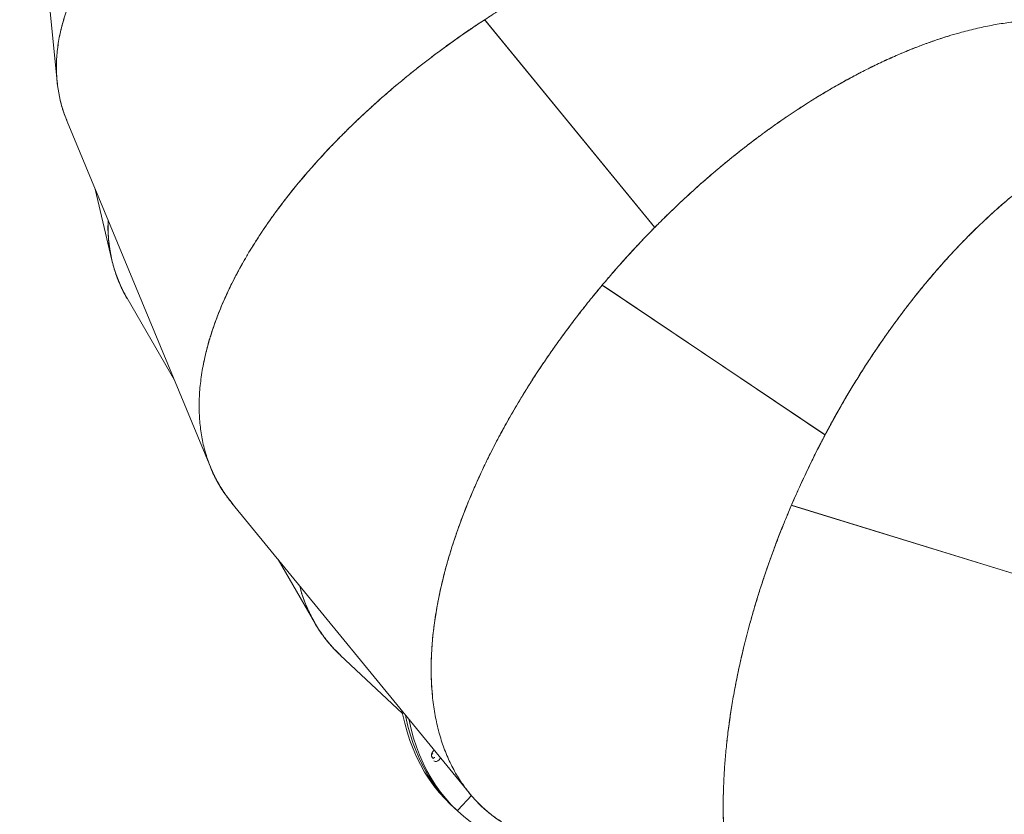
# Model space of a CAD drawing. Extents: x 5459245 to 5462690, y 5971016 to 5972523.
# Tile 41 of 136: x 5462441.107 to 5462441.854, y 5972213.203 to 5972213.806. Entities that reach past the tile are written whole.
import ezdxf

# ---------------------------------------------------------------- set-up
doc = ezdxf.new("R2010")
doc.units = 0
doc.layers.add('A_MAŁA ARCHITEKTURA', color=195, linetype='CONTINUOUS', lineweight=9)

# ---------------------------------------------------------------- blocks, each defined once
blk = doc.blocks.new('MEGA')
at = {"layer": 'A_MAŁA ARCHITEKTURA'}
for p, q in [((5462443.33183, 5972219.85846), (5462443.10554, 5972219.68589)), ((5462443.08386, 5972219.66366), (5462442.91704, 5972219.4331)), ((5462443.05128, 5972219.61863), (5462443.01201, 5972219.57958)), ((5462442.9934, 5972219.55467), (5462442.95924, 5972219.49142)), ((5462443.31551, 5972219.43441), (5462443.24887, 5972219.24197)), ((5462443.31516, 5972219.43341), (5462443.24892, 5972219.24213)), ((5462443.31557, 5972219.43438), (5462443.24893, 5972219.24195)), ((5462443.31517, 5972219.43342), (5462443.31551, 5972219.43441)), ((5462442.90271, 5972219.40555), (5462442.80958, 5972219.13665)), ((5462442.88455, 5972219.35312), (5462442.85819, 5972219.30432)), ((5462442.84757, 5972219.27511), (5462442.83457, 5972219.21171)), ((5462443.19069, 5972219.25297), (5462443.18246, 5972219.04948)), ((5462443.19076, 5972219.25296), (5462443.18252, 5972219.04948)), ((5462443.19065, 5972219.25192), (5462443.19069, 5972219.25297)), ((5462443.19065, 5972219.25191), (5462443.18247, 5972219.04965)), ((5462443.24922, 5972219.243), (5462443.24933, 5972219.24311)), ((5462443.24926, 5972219.2431), (5462443.24937, 5972219.24321)), ((5462443.24937, 5972219.24344), (5462443.24948, 5972219.24355)), ((5462442.79339, 5972219.13736), (5462442.79407, 5972219.14068)), ((5462442.79418, 5972219.1412), (5462442.79349, 5972219.13787)), ((5462442.79403, 5972219.14046), (5462442.79407, 5972219.14068)), ((5462442.79407, 5972219.14068), (5462442.79475, 5972219.14401)), ((5462442.79407, 5972219.14068), (5462442.79407, 5972219.14069)), ((5462442.79486, 5972219.14452), (5462442.79418, 5972219.1412)), ((5462442.79475, 5972219.14401), (5462442.79476, 5972219.14402)), ((5462442.80894, 5972219.13443), (5462442.79393, 5972219.13751)), ((5462443.18251, 5972219.05068), (5462443.18258, 5972219.05082)), ((5462443.18252, 5972219.05103), (5462443.18259, 5972219.05117)), ((5462443.1825, 5972219.05057), (5462443.18257, 5972219.0507)), ((5462443.12359, 5972219.04321), (5462443.17447, 5972218.84601)), ((5462443.12385, 5972219.0422), (5462443.12359, 5972219.04321)), ((5462443.12365, 5972219.04322), (5462443.17453, 5972218.84604)), ((5462443.12385, 5972219.04218), (5462443.17442, 5972218.84618))]:
    blk.add_line(p, q, dxfattribs=at)
at = {"layer": 'A_MAŁA ARCHITEKTURA', "flags": 128}
for points in [[(5462442.79418, 5972219.1412), (5462442.79562, 5972219.14728), (5462442.79741, 5972219.15328), (5462442.79954, 5972219.15921), (5462442.802, 5972219.16505), (5462442.8048, 5972219.1708), (5462442.80794, 5972219.17645), (5462442.8114, 5972219.182), (5462442.81519, 5972219.18744), (5462442.81931, 5972219.19278), (5462442.82374, 5972219.198), (5462442.8285, 5972219.2031), (5462442.83356, 5972219.20808), (5462442.83467, 5972219.20911)], [(5462442.79418, 5972219.1412), (5462442.79562, 5972219.14728), (5462442.79741, 5972219.15328), (5462442.79954, 5972219.15921), (5462442.802, 5972219.16505), (5462442.8048, 5972219.1708), (5462442.80794, 5972219.17645), (5462442.8114, 5972219.182), (5462442.81519, 5972219.18744), (5462442.81931, 5972219.19278), (5462442.82374, 5972219.198), (5462442.8285, 5972219.2031), (5462442.83356, 5972219.20808), (5462442.83467, 5972219.20911)], [(5462442.79486, 5972219.14452), (5462442.7963, 5972219.1506), (5462442.79809, 5972219.15661), (5462442.80022, 5972219.16253), (5462442.80268, 5972219.16837), (5462442.80548, 5972219.17412), (5462442.80862, 5972219.17977), (5462442.81208, 5972219.18532), (5462442.81587, 5972219.19077), (5462442.81999, 5972219.1961), (5462442.82443, 5972219.20133), (5462442.82918, 5972219.20643), (5462442.83425, 5972219.2114), (5462442.83605, 5972219.21307)], [(5462442.79349, 5972219.13787), (5462442.79494, 5972219.14395), (5462442.79673, 5972219.14996), (5462442.79886, 5972219.15588), (5462442.80132, 5972219.16172), (5462442.80412, 5972219.16747), (5462442.80725, 5972219.17312), (5462442.81072, 5972219.17867), (5462442.81451, 5972219.18412), (5462442.81863, 5972219.18946), (5462442.82306, 5972219.19468), (5462442.82782, 5972219.19978), (5462442.83288, 5972219.20475), (5462442.8333, 5972219.20515)], [(5462442.82089, 5972219.16932), (5462442.8203, 5972219.16938), (5462442.81908, 5972219.16965), (5462442.81798, 5972219.1701), (5462442.81709, 5972219.17069), (5462442.81652, 5972219.17137), (5462442.8163, 5972219.17205), (5462442.81647, 5972219.17268)], [(5462442.81855, 5972219.17596), (5462442.81911, 5972219.17647), (5462442.81998, 5972219.17681), (5462442.82107, 5972219.17695), (5462442.82229, 5972219.17688), (5462442.82342, 5972219.17662)], [(5462442.79339, 5972219.13736), (5462442.79231, 5972219.1312), (5462442.79158, 5972219.12498), (5462442.79119, 5972219.1187), (5462442.79115, 5972219.11236), (5462442.79145, 5972219.10597), (5462442.79209, 5972219.09955), (5462442.79308, 5972219.09308), (5462442.79441, 5972219.08658), (5462442.79609, 5972219.08006), (5462442.7981, 5972219.07352), (5462442.80045, 5972219.06696), (5462442.80206, 5972219.06293)], [(5462442.79393, 5972219.13751), (5462442.79383, 5972219.13753), (5462442.79374, 5972219.13753), (5462442.79365, 5972219.13753), (5462442.79357, 5972219.13751), (5462442.7935, 5972219.13748), (5462442.79345, 5972219.13745), (5462442.79341, 5972219.13741), (5462442.79339, 5972219.13736)], [(5462442.79349, 5972219.13787), (5462442.79349, 5972219.13782), (5462442.79351, 5972219.13777), (5462442.79355, 5972219.13771), (5462442.7936, 5972219.13766), (5462442.79367, 5972219.13761), (5462442.79375, 5972219.13757), (5462442.79384, 5972219.13754), (5462442.79393, 5972219.13751)]]:
    blk.add_lwpolyline(points, dxfattribs=at)
at = {"layer": 'A_MAŁA ARCHITEKTURA'}
for centre, radius, start, end in [((5462442.9242, 5972219.10646), 0.12645, 146.66372, 148.42138), ((5462442.82168, 5972219.17874), 0.00611, 226.5352, 273.35849), ((5462442.8226, 5972219.18312), 0.00715, 244.44869, 274.81816)]:
    blk.add_arc(centre, radius, start, end, dxfattribs=at)
for points, knots in [([(5462443.5298, 5972219.53074), (5462443.52901, 5972219.53158), (5462443.52711, 5972219.53358), (5462443.52378, 5972219.53704), (5462443.51951, 5972219.54142), (5462443.51528, 5972219.54568), (5462443.51132, 5972219.5496), (5462443.50789, 5972219.55295), (5462443.50443, 5972219.55629), (5462443.50112, 5972219.55944), (5462443.49809, 5972219.56229), (5462443.49376, 5972219.56632), (5462443.48825, 5972219.57135), (5462443.48176, 5972219.57712), (5462443.4752, 5972219.58283), (5462443.46834, 5972219.58866), (5462443.46101, 5972219.59471), (5462443.45391, 5972219.60042), (5462443.44672, 5972219.60605), (5462443.43938, 5972219.61164), (5462443.43187, 5972219.61721), (5462443.42453, 5972219.62249), (5462443.41632, 5972219.62824), (5462443.40722, 5972219.63439), (5462443.39724, 5972219.64087), (5462443.38745, 5972219.64696), (5462443.37788, 5972219.65268), (5462443.36853, 5972219.65803), (5462443.35911, 5972219.66319), (5462443.34977, 5972219.66808), (5462443.34048, 5972219.6727), (5462443.33152, 5972219.67695), (5462443.32272, 5972219.68091), (5462443.31407, 5972219.6846), (5462443.30559, 5972219.68802), (5462443.29496, 5972219.69205), (5462443.2823, 5972219.69643), (5462443.26775, 5972219.70082), (5462443.25367, 5972219.70445), (5462443.23981, 5972219.70738), (5462443.2262, 5972219.70962), (5462443.21284, 5972219.71112), (5462443.2, 5972219.71188), (5462443.18694, 5972219.71192), (5462443.17376, 5972219.71109), (5462443.16058, 5972219.70927), (5462443.14811, 5972219.7065), (5462443.13632, 5972219.70278), (5462443.12525, 5972219.69813), (5462443.11496, 5972219.69256), (5462443.10546, 5972219.68609), (5462443.09682, 5972219.67873), (5462443.08927, 5972219.67091), (5462443.08506, 5972219.66515), (5462443.08309, 5972219.66246)], [0, 0, 0, 0, 0.005253, 0.012509, 0.021769, 0.033031, 0.039729, 0.046977, 0.054775, 0.061542, 0.067691, 0.073616, 0.088382, 0.101539, 0.113087, 0.127966, 0.142587, 0.156516, 0.169755, 0.184606, 0.199078, 0.213119, 0.22673, 0.246014, 0.264862, 0.283272, 0.301247, 0.318785, 0.335886, 0.354267, 0.37138, 0.388261, 0.404908, 0.421324, 0.437507, 0.453457, 0.482483, 0.511051, 0.539162, 0.566816, 0.595611, 0.624102, 0.652289, 0.680175, 0.712862, 0.745309, 0.777517, 0.809807, 0.842276, 0.874636, 0.906888, 0.93926, 0.971643, 1, 1, 1, 1]), ([(5462443.48741, 5972219.57208), (5462443.48422, 5972219.57491), (5462443.47809, 5972219.58037), (5462443.46911, 5972219.58801), (5462443.46026, 5972219.59533), (5462443.45117, 5972219.60259), (5462443.44174, 5972219.60988), (5462443.43205, 5972219.61709), (5462443.42299, 5972219.62359), (5462443.41447, 5972219.62949), (5462443.4068, 5972219.63465), (5462443.39926, 5972219.63956), (5462443.39187, 5972219.64422), (5462443.3846, 5972219.64867), (5462443.37727, 5972219.65302), (5462443.36842, 5972219.65809), (5462443.35813, 5972219.66374), (5462443.3466, 5972219.6697), (5462443.33531, 5972219.6752), (5462443.32429, 5972219.68024), (5462443.31332, 5972219.68493), (5462443.30251, 5972219.68923), (5462443.29182, 5972219.69315), (5462443.28147, 5972219.69664), (5462443.27133, 5972219.69975), (5462443.26144, 5972219.70247), (5462443.24949, 5972219.70539), (5462443.23567, 5972219.70817), (5462443.22019, 5972219.71041), (5462443.20527, 5972219.71169), (5462443.19085, 5972219.71202), (5462443.17694, 5972219.71138), (5462443.16367, 5972219.70979), (5462443.15104, 5972219.70725), (5462443.13908, 5972219.70376), (5462443.12781, 5972219.69932), (5462443.11734, 5972219.69397), (5462443.10766, 5972219.68772), (5462443.09881, 5972219.68056), (5462443.09076, 5972219.67262), (5462443.08616, 5972219.66663), (5462443.08386, 5972219.66366)], [0, 0, 0, 0, 0.021397, 0.041159, 0.059286, 0.079279, 0.100059, 0.119873, 0.141022, 0.157417, 0.173464, 0.189163, 0.204514, 0.219516, 0.234399, 0.250097, 0.274427, 0.298304, 0.321726, 0.344696, 0.367213, 0.390612, 0.41307, 0.435257, 0.457173, 0.478819, 0.500193, 0.536512, 0.572356, 0.607726, 0.643316, 0.679262, 0.714914, 0.750273, 0.786186, 0.821948, 0.857562, 0.893189, 0.928925, 0.964647, 1, 1, 1, 1]), ([(5462442.9929, 5972219.55359), (5462442.9945, 5972219.5565), (5462442.99793, 5972219.56275), (5462443.00441, 5972219.57147), (5462443.01171, 5972219.57955), (5462443.01954, 5972219.58658), (5462443.02754, 5972219.59267), (5462443.03342, 5972219.59619), (5462443.03629, 5972219.59792)], [0, 0, 0, 0, 0.159946, 0.343143, 0.526275, 0.685889, 0.845971, 1, 1, 1, 1]), ([(5462443.03614, 5972219.5977), (5462443.03496, 5972219.59707), (5462443.03023, 5972219.59452), (5462443.02284, 5972219.58921), (5462443.014, 5972219.5818), (5462443.00611, 5972219.57356), (5462442.99928, 5972219.56452), (5462442.99509, 5972219.55817), (5462442.99341, 5972219.55469), (5462442.9934, 5972219.55467)], [0, 0, 0, 0, 0.061991, 0.248946, 0.435963, 0.623557, 0.811076, 0.998531, 1, 1, 1, 1]), ([(5462443.31551, 5972219.43441), (5462443.31207, 5972219.43601), (5462443.30542, 5972219.43909), (5462443.29576, 5972219.44336), (5462443.28632, 5972219.44737), (5462443.27683, 5972219.45125), (5462443.26719, 5972219.45502), (5462443.25755, 5972219.45863), (5462443.24775, 5972219.46213), (5462443.23692, 5972219.46581), (5462443.22528, 5972219.46953), (5462443.21316, 5972219.47314), (5462443.20146, 5972219.47638), (5462443.18974, 5972219.47938), (5462443.17615, 5972219.48256), (5462443.1608, 5972219.48574), (5462443.14426, 5972219.48862), (5462443.12801, 5972219.49091), (5462443.11196, 5972219.49263), (5462443.09611, 5972219.49376), (5462443.08081, 5972219.49427), (5462443.06587, 5972219.49419), (5462443.05061, 5972219.49347), (5462443.03515, 5972219.492), (5462443.01977, 5972219.48969), (5462443.0051, 5972219.48661), (5462442.99116, 5972219.48274), (5462442.97806, 5972219.47813), (5462442.9658, 5972219.47277), (5462442.95443, 5972219.46668), (5462442.94398, 5972219.45988), (5462442.93451, 5972219.4524), (5462442.92602, 5972219.44425), (5462442.91854, 5972219.43545), (5462442.91213, 5972219.42605), (5462442.90673, 5972219.41613), (5462442.90405, 5972219.40907), (5462442.90271, 5972219.40555)], [0, 0, 0, 0, 0.01904, 0.036734, 0.053082, 0.070709, 0.088524, 0.1056, 0.123167, 0.141744, 0.164471, 0.1865, 0.20783, 0.228463, 0.250884, 0.282869, 0.313978, 0.344212, 0.375844, 0.407461, 0.438481, 0.468939, 0.500764, 0.536629, 0.571957, 0.607659, 0.64359, 0.679154, 0.71464, 0.750554, 0.786249, 0.821726, 0.857539, 0.893277, 0.928938, 0.964584, 1, 1, 1, 1]), ([(5462442.98049, 5972219.4788), (5462442.98305, 5972219.47976), (5462442.98891, 5972219.48198), (5462442.99874, 5972219.48488), (5462443.00983, 5972219.48765), (5462443.02152, 5972219.48994), (5462443.03364, 5972219.49176), (5462443.04468, 5972219.49293), (5462443.05444, 5972219.49363), (5462443.06291, 5972219.49403), (5462443.07161, 5972219.49423), (5462443.08054, 5972219.49421), (5462443.08969, 5972219.49398), (5462443.09964, 5972219.4935), (5462443.11043, 5972219.49272), (5462443.12215, 5972219.49156), (5462443.13424, 5972219.49006), (5462443.1467, 5972219.48819), (5462443.15921, 5972219.486), (5462443.17072, 5972219.4837), (5462443.1812, 5972219.48139), (5462443.19093, 5972219.47907), (5462443.20093, 5972219.47651), (5462443.21118, 5972219.4737), (5462443.2217, 5972219.47062), (5462443.23084, 5972219.46776), (5462443.23851, 5972219.46526), (5462443.24457, 5972219.46321), (5462443.2506, 5972219.46111), (5462443.25668, 5972219.45893), (5462443.2629, 5972219.45663), (5462443.2692, 5972219.45423), (5462443.27492, 5972219.45199), (5462443.28005, 5972219.44993), (5462443.28466, 5972219.44804), (5462443.28941, 5972219.44605), (5462443.2943, 5972219.44397), (5462443.29933, 5972219.44178), (5462443.30413, 5972219.43964), (5462443.30882, 5972219.43752), (5462443.31352, 5972219.43535), (5462443.3187, 5972219.43291), (5462443.32437, 5972219.43018), (5462443.33053, 5972219.42716), (5462443.33731, 5972219.42374), (5462443.34416, 5972219.42019), (5462443.35062, 5972219.41675), (5462443.35613, 5972219.41376), (5462443.36082, 5972219.41116), (5462443.3647, 5972219.40898), (5462443.36701, 5972219.40767), (5462443.36803, 5972219.40708)], [0, 0, 0, 0, 0.027644, 0.063341, 0.099386, 0.135779, 0.172522, 0.208594, 0.231892, 0.255416, 0.279164, 0.303137, 0.327336, 0.351761, 0.380838, 0.410454, 0.440608, 0.471301, 0.502533, 0.531977, 0.554648, 0.577845, 0.601565, 0.625811, 0.650581, 0.675876, 0.69031, 0.704614, 0.718536, 0.732806, 0.747423, 0.762388, 0.777251, 0.787774, 0.798645, 0.809864, 0.821432, 0.833347, 0.845611, 0.855642, 0.866834, 0.879235, 0.892845, 0.907665, 0.923694, 0.942082, 0.957597, 0.971147, 0.98273, 0.992348, 1, 1, 1, 1]), ([(5462442.90231, 5972219.40419), (5462442.90342, 5972219.40733), (5462442.90578, 5972219.41407), (5462442.91082, 5972219.42369), (5462442.915, 5972219.43058), (5462442.91771, 5972219.43395), (5462442.91802, 5972219.43434)], [0, 0, 0, 0, 0.291492, 0.624384, 0.957156, 1, 1, 1, 1]), ([(5462442.84753, 5972219.27445), (5462442.84818, 5972219.27752), (5462442.84963, 5972219.28432), (5462442.85327, 5972219.29437), (5462442.85812, 5972219.30465), (5462442.86418, 5972219.31442), (5462442.87013, 5972219.32243), (5462442.87448, 5972219.32697), (5462442.87606, 5972219.32862)], [0, 0, 0, 0, 0.153384, 0.338988, 0.52465, 0.709859, 0.894848, 1, 1, 1, 1]), ([(5462442.87607, 5972219.32865), (5462442.87513, 5972219.3277), (5462442.87134, 5972219.32389), (5462442.86579, 5972219.31668), (5462442.85946, 5972219.30703), (5462442.85429, 5972219.29687), (5462442.85036, 5972219.28625), (5462442.84818, 5972219.27896), (5462442.84758, 5972219.27514), (5462442.84758, 5972219.27511)], [0, 0, 0, 0, 0.062113, 0.249014, 0.435977, 0.623517, 0.810982, 0.998383, 1, 1, 1, 1]), ([(5462443.19069, 5972219.25297), (5462443.18845, 5972219.25329), (5462443.18386, 5972219.25395), (5462443.17693, 5972219.25487), (5462443.16998, 5972219.25572), (5462443.16323, 5972219.25649), (5462443.15674, 5972219.25716), (5462443.15042, 5972219.25776), (5462443.14414, 5972219.25829), (5462443.13788, 5972219.25877), (5462443.13168, 5972219.25919), (5462443.12562, 5972219.25954), (5462443.11971, 5972219.25983), (5462443.11387, 5972219.26007), (5462443.10436, 5972219.26038), (5462443.09138, 5972219.26057), (5462443.07526, 5972219.2604), (5462443.05989, 5972219.25985), (5462443.04416, 5972219.25889), (5462443.02784, 5972219.25744), (5462443.01099, 5972219.2554), (5462442.9947, 5972219.25289), (5462442.97895, 5972219.24991), (5462442.96358, 5972219.24645), (5462442.9486, 5972219.24247), (5462442.9343, 5972219.23806), (5462442.91997, 5972219.23299), (5462442.90566, 5972219.22715), (5462442.89155, 5972219.22047), (5462442.87841, 5972219.21328), (5462442.86622, 5972219.20558), (5462442.85499, 5972219.19737), (5462442.84479, 5972219.18869), (5462442.83567, 5972219.17959), (5462442.82764, 5972219.17007), (5462442.82071, 5972219.16015), (5462442.81494, 5972219.1499), (5462442.81033, 5972219.13934), (5462442.80691, 5972219.12848), (5462442.8046, 5972219.11742), (5462442.80408, 5972219.10988), (5462442.80381, 5972219.10613)], [0, 0, 0, 0, 0.011332, 0.023248, 0.035104, 0.046517, 0.057489, 0.068018, 0.078611, 0.089378, 0.099925, 0.11025, 0.120353, 0.130236, 0.140245, 0.169371, 0.19753, 0.224721, 0.250945, 0.282177, 0.314113, 0.345267, 0.375638, 0.406975, 0.438679, 0.469853, 0.500498, 0.536369, 0.572335, 0.60784, 0.643202, 0.679212, 0.714937, 0.750378, 0.786142, 0.821935, 0.857587, 0.89318, 0.928912, 0.964638, 1, 1, 1, 1]), ([(5462442.85712, 5972219.19871), (5462442.85929, 5972219.20038), (5462442.86426, 5972219.2042), (5462442.87284, 5972219.20981), (5462442.88266, 5972219.21566), (5462442.89319, 5972219.22123), (5462442.90427, 5972219.22647), (5462442.9145, 5972219.23078), (5462442.92364, 5972219.23428), (5462442.93164, 5972219.2371), (5462442.93991, 5972219.2398), (5462442.94846, 5972219.24237), (5462442.95729, 5972219.24479), (5462442.96695, 5972219.2472), (5462442.97751, 5972219.24957), (5462442.98906, 5972219.25185), (5462443.00107, 5972219.2539), (5462443.01354, 5972219.25571), (5462443.02615, 5972219.25722), (5462443.03704, 5972219.25827), (5462443.04606, 5972219.25897), (5462443.05346, 5972219.25946), (5462443.06104, 5972219.25986), (5462443.0688, 5972219.26017), (5462443.07675, 5972219.26039), (5462443.08487, 5972219.2605), (5462443.09318, 5972219.26052), (5462443.10365, 5972219.26039), (5462443.11653, 5972219.26002), (5462443.13162, 5972219.25924), (5462443.14351, 5972219.25836), (5462443.15193, 5972219.25761), (5462443.1571, 5972219.25712), (5462443.16241, 5972219.25657), (5462443.16787, 5972219.25597), (5462443.17334, 5972219.25532), (5462443.17851, 5972219.25466), (5462443.18349, 5972219.254), (5462443.18858, 5972219.25328), (5462443.19419, 5972219.25245), (5462443.20037, 5972219.25149), (5462443.2071, 5972219.25037), (5462443.21454, 5972219.24906), (5462443.22209, 5972219.24765), (5462443.22926, 5972219.24623), (5462443.23542, 5972219.24496), (5462443.24069, 5972219.24382), (5462443.24507, 5972219.24284), (5462443.2477, 5972219.24224), (5462443.24887, 5972219.24197)], [0, 0, 0, 0, 0.027644, 0.063341, 0.099386, 0.13578, 0.172522, 0.208595, 0.231893, 0.255416, 0.279165, 0.303138, 0.327337, 0.351762, 0.38084, 0.410456, 0.44061, 0.471303, 0.502534, 0.531978, 0.548934, 0.566184, 0.583729, 0.601569, 0.619704, 0.638134, 0.65686, 0.675881, 0.708576, 0.742974, 0.776038, 0.787061, 0.798395, 0.810038, 0.821992, 0.834255, 0.845899, 0.855923, 0.866968, 0.879249, 0.892766, 0.90752, 0.923511, 0.941739, 0.957269, 0.970859, 0.982512, 0.992225, 1, 1, 1, 1]), ([(5462443.53971, 5972219.06962), (5462443.53829, 5972219.07198), (5462443.53505, 5972219.07736), (5462443.5291, 5972219.08574), (5462443.52209, 5972219.09477), (5462443.51432, 5972219.1038), (5462443.50591, 5972219.11273), (5462443.49796, 5972219.12047), (5462443.49072, 5972219.12706), (5462443.48432, 5972219.13261), (5462443.4776, 5972219.13814), (5462443.47057, 5972219.14365), (5462443.46324, 5972219.14913), (5462443.45513, 5972219.1549), (5462443.44615, 5972219.16097), (5462443.43623, 5972219.1673), (5462443.4258, 5972219.1736), (5462443.41485, 5972219.17983), (5462443.40366, 5972219.18584), (5462443.39391, 5972219.19079), (5462443.38577, 5972219.19475), (5462443.37906, 5972219.1979), (5462443.37215, 5972219.20104), (5462443.36503, 5972219.20416), (5462443.35771, 5972219.20727), (5462443.35019, 5972219.21034), (5462443.34247, 5972219.21338), (5462443.33267, 5972219.21709), (5462443.32054, 5972219.22145), (5462443.30621, 5972219.22623), (5462443.29416, 5972219.22995), (5462443.28469, 5972219.23272), (5462443.27757, 5972219.23472), (5462443.27031, 5972219.23668), (5462443.26344, 5972219.23845), (5462443.25749, 5972219.23993), (5462443.25228, 5972219.24118), (5462443.24726, 5972219.24235), (5462443.24189, 5972219.24356), (5462443.23617, 5972219.2448), (5462443.22982, 5972219.24612), (5462443.22297, 5972219.24748), (5462443.21581, 5972219.24883), (5462443.20907, 5972219.25003), (5462443.20306, 5972219.25104), (5462443.19807, 5972219.25185), (5462443.19408, 5972219.25246), (5462443.19175, 5972219.25281), (5462443.19076, 5972219.25296)], [0, 0, 0, 0, 0.027831, 0.063523, 0.099562, 0.135948, 0.172683, 0.208747, 0.232041, 0.255559, 0.279303, 0.303272, 0.327467, 0.351887, 0.380958, 0.410568, 0.440717, 0.471404, 0.50263, 0.532068, 0.549019, 0.566266, 0.583808, 0.601644, 0.619776, 0.638203, 0.656926, 0.675943, 0.708631, 0.743023, 0.77608, 0.791596, 0.80772, 0.824452, 0.840664, 0.853951, 0.864345, 0.875491, 0.88739, 0.900041, 0.913444, 0.929426, 0.945301, 0.960657, 0.973804, 0.984744, 0.993476, 1, 1, 1, 1]), ([(5462443.24893, 5972219.24195), (5462443.25309, 5972219.24097), (5462443.26108, 5972219.23908), (5462443.27249, 5972219.23611), (5462443.28356, 5972219.23306), (5462443.29473, 5972219.22979), (5462443.3061, 5972219.22624), (5462443.3176, 5972219.22243), (5462443.32781, 5972219.21885), (5462443.33689, 5972219.21551), (5462443.34457, 5972219.21256), (5462443.35204, 5972219.20959), (5462443.35929, 5972219.20661), (5462443.36633, 5972219.2036), (5462443.37315, 5972219.20059), (5462443.37977, 5972219.19757), (5462443.38816, 5972219.19361), (5462443.39821, 5972219.18866), (5462443.40971, 5972219.18264), (5462443.42069, 5972219.17655), (5462443.43114, 5972219.17041), (5462443.44128, 5972219.16412), (5462443.45101, 5972219.15773), (5462443.46035, 5972219.15123), (5462443.46916, 5972219.14475), (5462443.4775, 5972219.13823), (5462443.48436, 5972219.1326), (5462443.4883, 5972219.12912), (5462443.48973, 5972219.12785)], [0, 0, 0, 0, 0.043566, 0.083797, 0.120695, 0.161398, 0.203703, 0.244039, 0.287392, 0.316933, 0.345954, 0.374454, 0.402434, 0.429894, 0.456833, 0.483252, 0.509151, 0.558682, 0.60729, 0.654974, 0.701736, 0.747575, 0.795212, 0.840933, 0.886101, 0.930718, 0.974783, 1, 1, 1, 1]), ([(5462442.80382, 5972219.10471), (5462442.80397, 5972219.10804), (5462442.80429, 5972219.11517), (5462442.80634, 5972219.12584), (5462442.80835, 5972219.13365), (5462442.80998, 5972219.13766), (5462442.81016, 5972219.13813)], [0, 0, 0, 0, 0.291331, 0.624039, 0.956627, 1, 1, 1, 1]), ([(5462443.51069, 5972218.96846), (5462443.50864, 5972218.97031), (5462443.50398, 5972218.97453), (5462443.49587, 5972218.98083), (5462443.48655, 5972218.98746), (5462443.4765, 5972218.99386), (5462443.46588, 5972218.99997), (5462443.45603, 5972219.00509), (5462443.4472, 5972219.00931), (5462443.43946, 5972219.01277), (5462443.43143, 5972219.01613), (5462443.42311, 5972219.01938), (5462443.4145, 5972219.0225), (5462443.40507, 5972219.02569), (5462443.39473, 5972219.0289), (5462443.38341, 5972219.0321), (5462443.3716, 5972219.03511), (5462443.35931, 5972219.03792), (5462443.34687, 5972219.04045), (5462443.3361, 5972219.04237), (5462443.32716, 5972219.0438), (5462443.31983, 5972219.04488), (5462443.31231, 5972219.0459), (5462443.30459, 5972219.04683), (5462443.29669, 5972219.04769), (5462443.2886, 5972219.04846), (5462443.28033, 5972219.04914), (5462443.27104, 5972219.04978), (5462443.26063, 5972219.05035), (5462443.24896, 5972219.05078), (5462443.23727, 5972219.05101), (5462443.22556, 5972219.05105), (5462443.21374, 5972219.05089), (5462443.20179, 5972219.05052), (5462443.19201, 5972219.05006), (5462443.18455, 5972219.04962), (5462443.1793, 5972219.04927), (5462443.17462, 5972219.04893), (5462443.17027, 5972219.04858), (5462443.1657, 5972219.04819), (5462443.1601, 5972219.04768), (5462443.15288, 5972219.04695), (5462443.14487, 5972219.04605), (5462443.13678, 5972219.04505), (5462443.12987, 5972219.04412), (5462443.12561, 5972219.0435), (5462443.12365, 5972219.04322)], [0, 0, 0, 0, 0.027831, 0.063523, 0.099562, 0.135948, 0.172683, 0.208747, 0.232041, 0.255559, 0.279303, 0.303272, 0.327466, 0.351886, 0.380958, 0.410568, 0.440717, 0.471404, 0.50263, 0.532068, 0.549019, 0.566266, 0.583807, 0.601644, 0.619776, 0.638203, 0.656925, 0.675943, 0.700807, 0.726669, 0.753529, 0.778063, 0.803687, 0.830913, 0.85603, 0.867429, 0.879423, 0.890226, 0.897858, 0.907748, 0.919895, 0.934299, 0.954786, 0.972077, 0.987148, 1, 1, 1, 1]), ([(5462443.18252, 5972219.04948), (5462443.18679, 5972219.04974), (5462443.19498, 5972219.05024), (5462443.20677, 5972219.05069), (5462443.21824, 5972219.05097), (5462443.22988, 5972219.05106), (5462443.2418, 5972219.05095), (5462443.25391, 5972219.05063), (5462443.26471, 5972219.05015), (5462443.27437, 5972219.04956), (5462443.28258, 5972219.04896), (5462443.29058, 5972219.04828), (5462443.29839, 5972219.04751), (5462443.30599, 5972219.04667), (5462443.3134, 5972219.04575), (5462443.3206, 5972219.04477), (5462443.32979, 5972219.04341), (5462443.34083, 5972219.04157), (5462443.35358, 5972219.03912), (5462443.36585, 5972219.03647), (5462443.37763, 5972219.03361), (5462443.38915, 5972219.03052), (5462443.40032, 5972219.02721), (5462443.41114, 5972219.02368), (5462443.42144, 5972219.02002), (5462443.43131, 5972219.01618), (5462443.4395, 5972219.01278), (5462443.44428, 5972219.01058), (5462443.44601, 5972219.00978)], [0, 0, 0, 0, 0.043565, 0.083797, 0.120695, 0.161397, 0.203702, 0.244039, 0.287392, 0.316933, 0.345953, 0.374454, 0.402434, 0.429893, 0.456833, 0.483252, 0.50915, 0.558682, 0.607289, 0.654974, 0.701735, 0.747574, 0.795211, 0.840932, 0.8861, 0.930717, 0.974782, 1, 1, 1, 1]), ([(5462442.8199, 5972218.89494), (5462442.82149, 5972218.89716), (5462442.82515, 5972218.90225), (5462442.83174, 5972218.91011), (5462442.83945, 5972218.91854), (5462442.84792, 5972218.92692), (5462442.85702, 5972218.93513), (5462442.86557, 5972218.94221), (5462442.87331, 5972218.9482), (5462442.88015, 5972218.95321), (5462442.88729, 5972218.95818), (5462442.89474, 5972218.96311), (5462442.90249, 5972218.96798), (5462442.91104, 5972218.97308), (5462442.92047, 5972218.9784), (5462442.93087, 5972218.98391), (5462442.94178, 5972218.98934), (5462442.95319, 5972218.99468), (5462442.96483, 5972218.99976), (5462442.97495, 5972219.00391), (5462442.98338, 5972219.0072), (5462442.99033, 5972219.0098), (5462442.99747, 5972219.01237), (5462443.00481, 5972219.01491), (5462443.01235, 5972219.01741), (5462443.0201, 5972219.01987), (5462443.02805, 5972219.02228), (5462443.03654, 5972219.02473), (5462443.04565, 5972219.02723), (5462443.05545, 5972219.02976), (5462443.06547, 5972219.03218), (5462443.07544, 5972219.03444), (5462443.08543, 5972219.03655), (5462443.09572, 5972219.03856), (5462443.10586, 5972219.04039), (5462443.11489, 5972219.04189), (5462443.1228, 5972219.04311), (5462443.1304, 5972219.0442), (5462443.13826, 5972219.04524), (5462443.14604, 5972219.04618), (5462443.15647, 5972219.04734), (5462443.16539, 5972219.04818), (5462443.1727, 5972219.04878), (5462443.17558, 5972219.049), (5462443.17877, 5972219.04923), (5462443.1811, 5972219.04939), (5462443.18246, 5972219.04948)], [0, 0, 0, 0, 0.027644, 0.063342, 0.099386, 0.13578, 0.172523, 0.208595, 0.231893, 0.255417, 0.279165, 0.303138, 0.327337, 0.351762, 0.38084, 0.410456, 0.44061, 0.471303, 0.502534, 0.531979, 0.548934, 0.566184, 0.583729, 0.601569, 0.619704, 0.638135, 0.65686, 0.675881, 0.697587, 0.720057, 0.743291, 0.765809, 0.787447, 0.81031, 0.834399, 0.854621, 0.869844, 0.88644, 0.904409, 0.921279, 0.937251, 0.97239, 0.979292, 0.984845, 0.991141, 1, 1, 1, 1]), ([(5462443.12359, 5972219.04321), (5462443.11937, 5972219.04256), (5462443.11125, 5972219.04132), (5462443.09964, 5972219.03929), (5462443.08836, 5972219.03714), (5462443.07697, 5972219.03478), (5462443.06534, 5972219.03216), (5462443.05358, 5972219.0293), (5462443.04311, 5972219.02655), (5462443.03379, 5972219.02395), (5462443.0259, 5972219.02164), (5462443.01822, 5972219.01928), (5462443.01075, 5972219.01689), (5462443.0035, 5972219.01446), (5462442.99645, 5972219.01201), (5462442.98962, 5972219.00953), (5462442.98093, 5972219.00627), (5462442.97052, 5972219.00214), (5462442.95857, 5972218.99707), (5462442.94714, 5972218.99189), (5462442.93622, 5972218.98662), (5462442.92561, 5972218.98117), (5462442.9154, 5972218.97558), (5462442.90556, 5972218.96986), (5462442.89627, 5972218.96411), (5462442.88742, 5972218.95829), (5462442.879, 5972218.9524), (5462442.86914, 5972218.94507), (5462442.85817, 5972218.9362), (5462442.84657, 5972218.92571), (5462442.83607, 5972218.91504), (5462442.82661, 5972218.90414), (5462442.81823, 5972218.89303), (5462442.81099, 5972218.88179), (5462442.80489, 5972218.87044), (5462442.79994, 5972218.85901), (5462442.79617, 5972218.8475), (5462442.79361, 5972218.83602), (5462442.79225, 5972218.82458), (5462442.79211, 5972218.8132), (5462442.79309, 5972218.80194), (5462442.79476, 5972218.79457), (5462442.79559, 5972218.79091)], [0, 0, 0, 0, 0.021397, 0.041159, 0.059285, 0.079279, 0.100059, 0.119873, 0.141168, 0.155678, 0.169933, 0.183933, 0.197677, 0.211165, 0.224398, 0.237376, 0.250098, 0.274428, 0.298304, 0.321727, 0.344696, 0.367213, 0.390613, 0.413071, 0.435258, 0.457174, 0.478819, 0.500193, 0.536513, 0.572356, 0.607726, 0.643316, 0.679262, 0.714914, 0.750274, 0.786186, 0.821948, 0.857563, 0.893189, 0.928925, 0.964647, 1, 1, 1, 1])]:
    blk.add_open_spline(points, degree=3, knots=knots, dxfattribs=at)

msp = doc.modelspace()

# ---------------------------------------------------------------- block references
at = {"layer": 'A_MAŁA ARCHITEKTURA', "color": 6, "rotation": 58.39971502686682}
msp.add_blockref('MEGA', (7686859.59449, -1809666.16689), dxfattribs=at)

doc.saveas('drawing.dxf')
